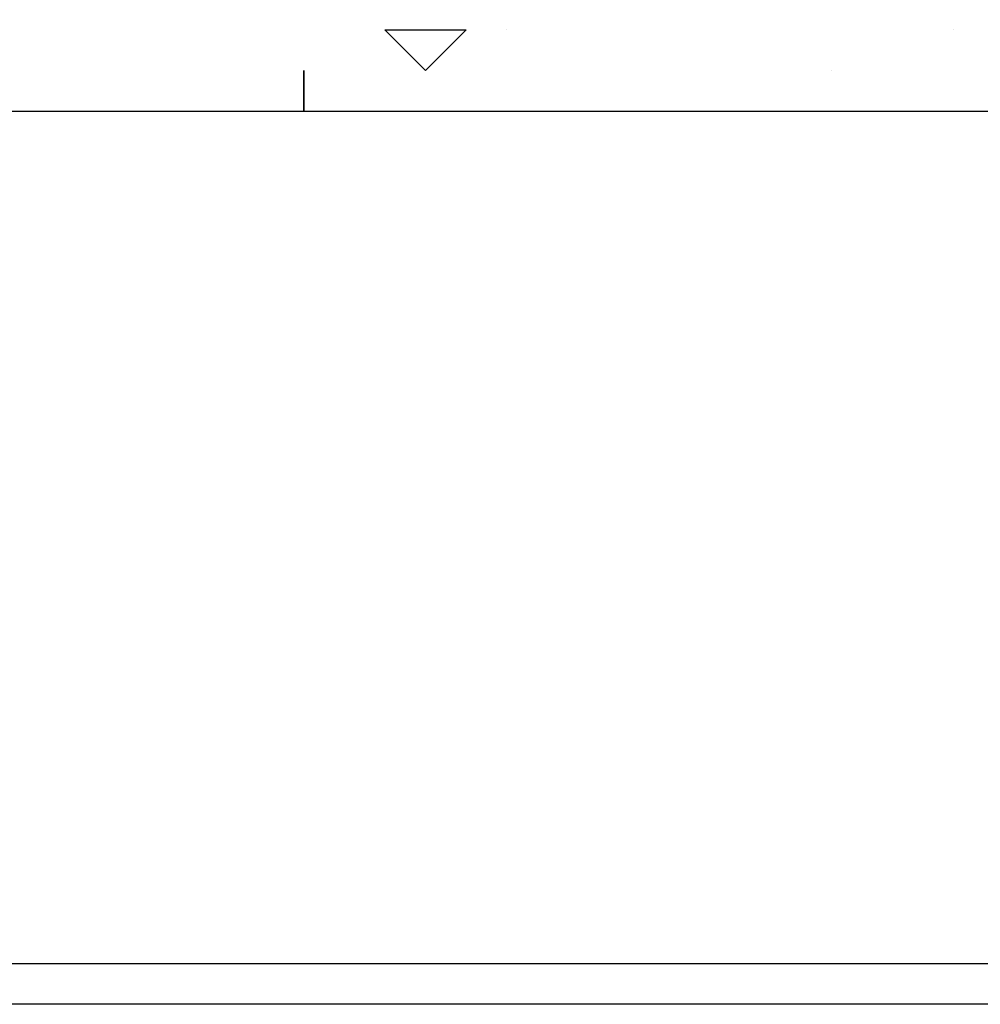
# Model space of a CAD drawing. Header units: metres. Extents: x 5.7 to 89.8, y 4 to 63.5.
# Tile 114 of 256: x 21.442 to 21.67, y 51.148 to 51.382. Entities that reach past the tile are written whole.
import ezdxf

# ---------------------------------------------------------------- set-up
doc = ezdxf.new("R2010")
doc.units = ezdxf.units.M
doc.header["$MEASUREMENT"] = 0
for name, color, linetype in [('PDF17_beam-A', 7, 'Continuous'), ('PDF17_hatch', 7, 'Continuous'), ('PDF17_kaff', 7, 'Continuous')]:
    doc.layers.add(name, color=color, linetype=linetype)

msp = doc.modelspace()

# ---------------------------------------------------------------- linework, layer by layer
at = {"layer": 'PDF17_beam-A', "lineweight": 25}
for points in [[(21.82751, 51.15772), (11.29098, 51.15772)], [(21.82751, 51.14809), (11.29098, 51.14809)]]:
    msp.add_lwpolyline(points, dxfattribs=at)
at = {"layer": 'PDF17_hatch', "lineweight": 25}
for points in [[(21.5482, 51.37924), (21.53857, 51.36961), (21.52894, 51.37924)], [(21.50968, 51.36961), (21.50968, 51.35998)]]:
    msp.add_lwpolyline(points, close=True, dxfattribs=at)
for points in [[(21.55784, 51.37924), (21.55784, 51.37924)], [(21.66378, 51.37924), (21.66378, 51.37924)], [(21.50968, 51.36961), (21.50968, 51.36961)], [(21.63489, 51.36961), (21.63489, 51.36961)]]:
    msp.add_lwpolyline(points, dxfattribs=at)
at = {"layer": 'PDF17_kaff', "lineweight": 30}
msp.add_lwpolyline([(11.06946, 51.47555), (11.06946, 51.35998), (22.05866, 51.35998), (22.05866, 51.47555)], close=True, dxfattribs=at)

doc.saveas('drawing.dxf')
